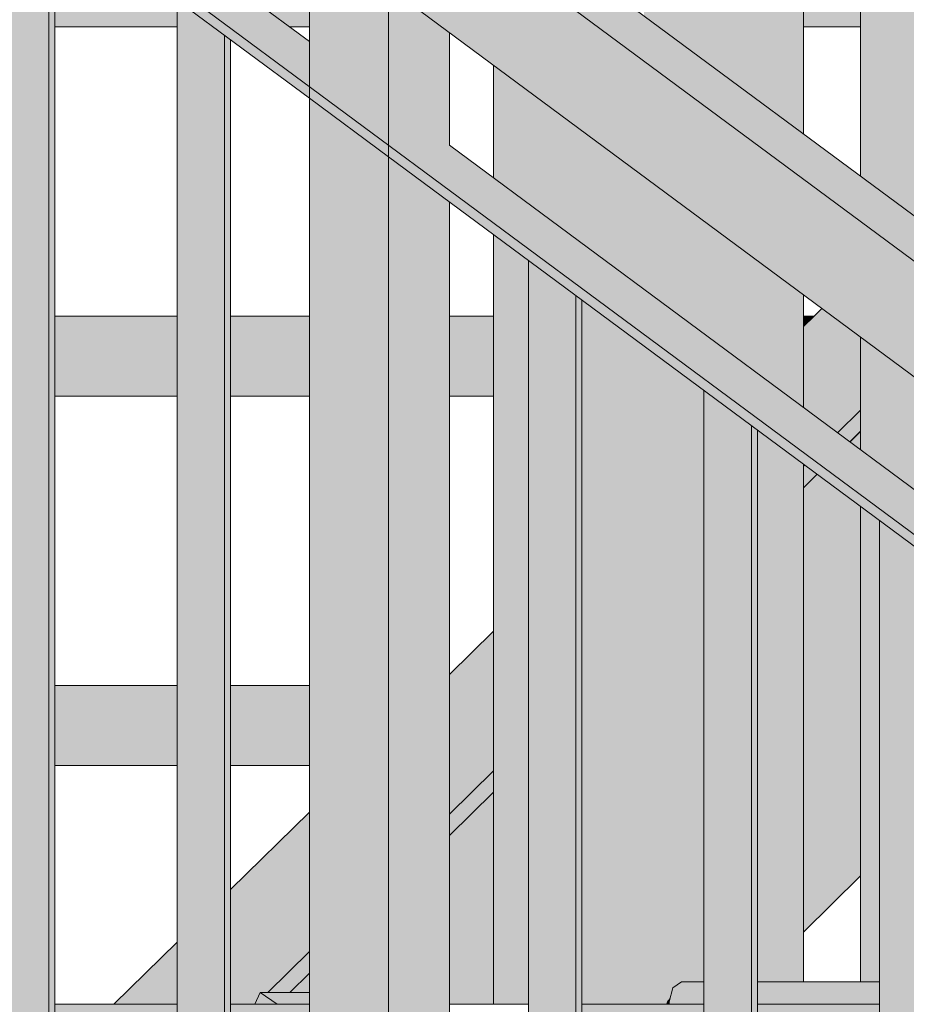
# Model space of a CAD drawing. Header units: centimetres. Extents: x -5472 to 10427, y -400 to 1902.
# Tile 15 of 91: x -5324 to -5280, y 1053 to 1102. Entities that reach past the tile are written whole.
import ezdxf

# ---------------------------------------------------------------- set-up
doc = ezdxf.new("R2010")
doc.units = ezdxf.units.CM
doc.header["$LTSCALE"] = 0.1
doc.header["$MEASUREMENT"] = 0
for name, color, linetype in [('2_barierki.K_IR', 7, 'Continuous'), ('2_schody_konstrukcja.ISTN', 7, 'Continuous'), ('2_stropy.ISTN', 7, 'Continuous'), ('2_umeblowanie.ISTN', 7, 'Continuous'), ('2_ściany zewnętrzne.ISTN', 7, 'Continuous')]:
    doc.layers.add(name, color=color, linetype=linetype)

# ---------------------------------------------------------------- blocks, each defined once
blk = doc.blocks.new('ElemPrzekroju_66_1')
at = {"layer": '2_schody_konstrukcja.ISTN', "linetype": 'Continuous', "lineweight": 0, "true_color": 0xffffff}
for points in [[(-5285.192, 1086.98), (-5285.192, 1082.93), (-5283.483, 1081.664), (-5282.329, 1082.798), (-5282.329, 1086.453), (-5284.267, 1087.888)], [(-5285.192, 1086.98), (-5285.192, 1082.93), (-5283.483, 1081.664), (-5282.329, 1082.798), (-5282.329, 1086.453), (-5284.267, 1087.888)], [(-5282.329, 1082.798), (-5283.483, 1081.664), (-5283.023, 1081.323), (-5282.329, 1082.005)], [(-5282.329, 1082.798), (-5283.483, 1081.664), (-5283.023, 1081.323), (-5282.329, 1082.005)], [(-5283.023, 1081.323), (-5282.897, 1081.231), (-5282.329, 1081.789), (-5282.329, 1082.005)], [(-5283.023, 1081.323), (-5282.897, 1081.231), (-5282.329, 1081.789), (-5282.329, 1082.005)], [(-5282.329, 1081.789), (-5282.897, 1081.231), (-5282.86, 1081.203), (-5282.329, 1081.725)], [(-5282.329, 1081.789), (-5282.897, 1081.231), (-5282.86, 1081.203), (-5282.329, 1081.725)], [(-5282.86, 1081.203), (-5282.329, 1080.81), (-5282.329, 1081.725)], [(-5282.86, 1081.203), (-5282.329, 1080.81), (-5282.329, 1081.725)], [(-5285.131, 1080.045), (-5285.192, 1080.09), (-5285.192, 1079.986)], [(-5285.131, 1080.045), (-5285.192, 1080.09), (-5285.192, 1079.986)], [(-5285.192, 1079.193), (-5284.671, 1079.704), (-5285.131, 1080.045), (-5285.192, 1079.986)], [(-5285.192, 1079.193), (-5284.671, 1079.704), (-5285.131, 1080.045), (-5285.192, 1079.986)], [(-5285.192, 1079.193), (-5285.192, 1078.977), (-5284.546, 1079.612), (-5284.671, 1079.704)], [(-5285.192, 1079.193), (-5285.192, 1078.977), (-5284.546, 1079.612), (-5284.671, 1079.704)], [(-5285.192, 1078.977), (-5285.192, 1078.913), (-5284.509, 1079.584), (-5284.546, 1079.612)], [(-5285.192, 1078.977), (-5285.192, 1078.913), (-5284.509, 1079.584), (-5284.546, 1079.612)], [(-5285.192, 1078.913), (-5285.192, 1062.052), (-5282.329, 1064.864), (-5282.329, 1077.97), (-5284.509, 1079.584)], [(-5285.192, 1078.913), (-5285.192, 1062.052), (-5282.329, 1064.864), (-5282.329, 1077.97), (-5284.509, 1079.584)], [(-5302.934, 1069.551), (-5302.934, 1062.558), (-5300.72, 1064.733), (-5300.72, 1071.726)], [(-5302.934, 1069.551), (-5302.934, 1062.558), (-5300.72, 1064.733), (-5300.72, 1071.726)], [(-5302.934, 1062.558), (-5302.934, 1061.765), (-5300.72, 1063.94), (-5300.72, 1064.733)], [(-5302.934, 1062.558), (-5302.934, 1061.765), (-5300.72, 1063.94), (-5300.72, 1064.733)], [(-5285.192, 1062.052), (-5285.192, 1061.536), (-5282.329, 1064.348), (-5282.329, 1064.864)], [(-5285.192, 1062.052), (-5285.192, 1061.536), (-5282.329, 1064.348), (-5282.329, 1064.864)], [(-5285.192, 1061.536), (-5285.192, 1061.003), (-5282.329, 1063.815), (-5282.329, 1064.348)], [(-5285.192, 1061.536), (-5285.192, 1061.003), (-5282.329, 1063.815), (-5282.329, 1064.348)], [(-5302.934, 1061.549), (-5300.72, 1063.724), (-5300.72, 1063.94), (-5302.934, 1061.765)], [(-5302.934, 1061.549), (-5300.72, 1063.724), (-5300.72, 1063.94), (-5302.934, 1061.765)], [(-5302.934, 1061.485), (-5300.72, 1063.66), (-5300.72, 1063.724), (-5302.934, 1061.549)], [(-5302.934, 1061.485), (-5300.72, 1063.66), (-5300.72, 1063.724), (-5302.934, 1061.549)], [(-5302.934, 1061.485), (-5302.934, 1053.031), (-5300.72, 1053.031), (-5300.72, 1063.66)], [(-5302.934, 1061.485), (-5302.934, 1053.031), (-5300.72, 1053.031), (-5300.72, 1063.66)], [(-5285.192, 1061.003), (-5285.192, 1060.594), (-5282.329, 1063.406), (-5282.329, 1063.815)], [(-5285.192, 1061.003), (-5285.192, 1060.594), (-5282.329, 1063.406), (-5282.329, 1063.815)], [(-5285.192, 1060.594), (-5285.192, 1058.321), (-5282.329, 1061.133), (-5282.329, 1063.406)], [(-5285.192, 1060.594), (-5285.192, 1058.321), (-5282.329, 1061.133), (-5282.329, 1063.406)], [(-5313.9, 1053.031), (-5312.679, 1053.031), (-5312.419, 1053.624), (-5312.03, 1053.624), (-5309.947, 1055.67), (-5309.947, 1062.663), (-5313.9, 1058.78)], [(-5285.192, 1058.321), (-5285.192, 1058.076), (-5282.329, 1060.888), (-5282.329, 1061.133)], [(-5285.192, 1058.321), (-5285.192, 1058.076), (-5282.329, 1060.888), (-5282.329, 1061.133)], [(-5285.192, 1058.076), (-5285.192, 1057.756), (-5282.329, 1060.568), (-5282.329, 1060.888)], [(-5285.192, 1058.076), (-5285.192, 1057.756), (-5282.329, 1060.568), (-5282.329, 1060.888)], [(-5285.192, 1057.756), (-5285.192, 1057.447), (-5282.329, 1060.259), (-5282.329, 1060.568)], [(-5285.192, 1057.756), (-5285.192, 1057.447), (-5282.329, 1060.259), (-5282.329, 1060.568)], [(-5285.192, 1057.447), (-5285.192, 1056.653), (-5282.329, 1059.465), (-5282.329, 1060.259)], [(-5285.192, 1057.447), (-5285.192, 1056.653), (-5282.329, 1059.465), (-5282.329, 1060.259)], [(-5319.753, 1053.031), (-5316.581, 1053.031), (-5316.581, 1056.147)], [(-5312.03, 1053.624), (-5311.222, 1053.624), (-5309.947, 1054.876), (-5309.947, 1055.67)], [(-5309.947, 1054.876), (-5311.222, 1053.624), (-5311.003, 1053.624), (-5309.947, 1054.661)], [(-5309.947, 1054.661), (-5311.003, 1053.624), (-5310.937, 1053.624), (-5309.947, 1054.596)], [(-5309.947, 1054.661), (-5311.003, 1053.624), (-5310.937, 1053.624), (-5309.947, 1054.596)], [(-5309.947, 1054.596), (-5310.937, 1053.624), (-5309.947, 1053.624)], [(-5309.947, 1054.596), (-5310.937, 1053.624), (-5309.947, 1053.624)], [(-5316.705, 1049.031), (-5322.7, 1049.031), (-5322.7, 1047.751), (-5318.008, 1047.751)], [(-5316.705, 1049.031), (-5322.7, 1049.031), (-5322.7, 1047.751), (-5318.008, 1047.751)], [(-5318.013, 1047.747), (-5317.799, 1047.164), (-5316.581, 1048.36), (-5316.581, 1049.031), (-5316.705, 1049.031)], [(-5318.013, 1047.747), (-5317.799, 1047.164), (-5316.581, 1048.36), (-5316.581, 1049.031), (-5316.705, 1049.031)], [(-5311.904, 1049.031), (-5313.9, 1049.031), (-5313.9, 1047.751), (-5312.464, 1047.751)], [(-5313.9, 1049.031), (-5313.9, 1047.751), (-5312.464, 1047.752), (-5313.58, 1047.752), (-5312.277, 1049.031)], [(-5317.201, 1047.751), (-5316.981, 1047.751), (-5316.581, 1048.144), (-5316.581, 1048.36)], [(-5317.201, 1047.751), (-5316.981, 1047.751), (-5316.581, 1048.144), (-5316.581, 1048.36)], [(-5316.981, 1047.751), (-5316.916, 1047.751), (-5316.581, 1048.08), (-5316.581, 1048.144)], [(-5316.981, 1047.751), (-5316.916, 1047.751), (-5316.581, 1048.08), (-5316.581, 1048.144)], [(-5316.916, 1047.751), (-5316.581, 1047.751), (-5316.581, 1048.08)], [(-5316.916, 1047.751), (-5316.581, 1047.751), (-5316.581, 1048.08)], [(-5320.587, 1045.872), (-5320.587, 1045.871), (-5316.581, 1034.973)], [(-5320.587, 1045.872), (-5320.587, 1045.871), (-5316.581, 1034.973)], [(-5313.9, 1035.091), (-5313.84, 1035.203), (-5313.779, 1035.632), (-5313.779, 1035.635), (-5313.84, 1035.204)], [(-5313.9, 1035.091), (-5313.84, 1035.203), (-5313.779, 1035.632), (-5313.779, 1035.635), (-5313.84, 1035.204)]]:
    blk.add_hatch(color=7, dxfattribs=at).paths.add_polyline_path(points)
at = {"layer": '2_schody_konstrukcja.ISTN', "color": 252, "linetype": 'Continuous', "lineweight": 0}
for p, q in [((-5284.662, 1087.5), (-5284.267, 1087.888)), ((-5285.192, 1086.98), (-5284.662, 1087.5)), ((-5283.483, 1081.664), (-5282.329, 1082.798)), ((-5282.86, 1081.203), (-5282.329, 1081.725)), ((-5285.192, 1079.986), (-5285.131, 1080.045)), ((-5285.192, 1078.913), (-5284.509, 1079.584)), ((-5302.934, 1069.551), (-5300.72, 1071.726)), ((-5302.934, 1062.558), (-5300.72, 1064.733)), ((-5302.934, 1061.485), (-5300.72, 1063.66)), ((-5313.9, 1058.78), (-5309.947, 1062.663)), ((-5285.192, 1056.653), (-5282.329, 1059.465)), ((-5319.753, 1053.031), (-5316.581, 1056.147)), ((-5312.03, 1053.624), (-5309.947, 1055.67)), ((-5310.937, 1053.624), (-5309.947, 1054.596)), ((-5318.013, 1047.747), (-5316.705, 1049.031)), ((-5318.013, 1047.747), (-5317.799, 1047.164)), ((-5316.916, 1047.751), (-5316.581, 1048.08)), ((-5320.587, 1045.871), (-5316.581, 1034.973))]:
    blk.add_line(p, q, dxfattribs=at)
blk = doc.blocks.new('ElemPrzekroju_71_1')
at = {"layer": '2_umeblowanie.ISTN', "linetype": 'Continuous', "lineweight": 0, "true_color": 0xffffff}
for points in [[(-5312.679, 1053.031), (-5311.575, 1053.031), (-5312.419, 1053.624)], [(-5309.947, 1053.624), (-5312.419, 1053.624), (-5311.575, 1053.031), (-5309.947, 1053.031)]]:
    blk.add_hatch(color=7, dxfattribs=at).paths.add_polyline_path(points)
at = {"layer": '2_umeblowanie.ISTN', "color": 252, "linetype": 'Continuous', "lineweight": 0}
for p, q in [((-5312.679, 1053.031), (-5312.419, 1053.624)), ((-5312.419, 1053.624), (-5309.947, 1053.624)), ((-5311.575, 1053.031), (-5312.419, 1053.624))]:
    blk.add_line(p, q, dxfattribs=at)
blk = doc.blocks.new('ElemPrzekroju_72_1')
at = {"layer": '2_schody_konstrukcja.ISTN', "linetype": 'Continuous', "lineweight": 0, "true_color": 0xffffff}
for points in [[(-5292.003, 1382.36), (-5293.183, 1382.36), (-5293.183, 1102.547), (-5292.003, 1101.673), (-5292.003, 1209.676), (-5292.338, 1209.731), (-5292.36, 1209.746), (-5292.539, 1210.453), (-5292.539, 1216.453), (-5292.36, 1217.16), (-5292.338, 1217.175), (-5292.003, 1217.229)], [(-5291.493, 1209.453), (-5292.003, 1209.676), (-5292.003, 1101.673), (-5290.937, 1100.884), (-5290.937, 1209.453)], [(-5290.937, 1209.453), (-5290.937, 1100.884), (-5285.519, 1096.872), (-5285.519, 1209.453)], [(-5285.519, 1209.453), (-5285.519, 1096.872), (-5285.192, 1096.63), (-5285.192, 1209.453)], [(-5300.72, 1100.071), (-5300.72, 1094.428), (-5300.117, 1093.981), (-5300.117, 1099.625)], [(-5300.72, 1100.071), (-5300.72, 1094.428), (-5300.117, 1093.981), (-5300.117, 1099.625)], [(-5300.117, 1093.981), (-5293.183, 1088.847), (-5293.183, 1094.49), (-5300.117, 1099.625)], [(-5293.183, 1094.49), (-5293.183, 1088.847), (-5292.003, 1087.973), (-5292.003, 1093.616)], [(-5292.003, 1087.973), (-5290.937, 1087.184), (-5290.937, 1092.827), (-5292.003, 1093.616)], [(-5290.937, 1092.827), (-5290.937, 1087.184), (-5285.519, 1083.172), (-5285.519, 1088.815)], [(-5300.72, 1053.031), (-5300.117, 1053.031), (-5300.117, 1091.142), (-5300.72, 1091.588)], [(-5300.72, 1053.031), (-5300.117, 1053.031), (-5300.117, 1091.142), (-5300.72, 1091.588)], [(-5298.981, 1090.301), (-5300.117, 1091.142), (-5300.117, 1053.031), (-5298.981, 1053.031)], [(-5285.192, 1088.573), (-5285.519, 1088.815), (-5285.519, 1083.172), (-5285.192, 1082.93)], [(-5296.3, 1088.315), (-5296.3, 1053.031), (-5293.183, 1053.031), (-5293.183, 1086.007)], [(-5292.003, 1085.133), (-5293.183, 1086.007), (-5293.183, 1053.031), (-5292.003, 1053.031)], [(-5292.003, 1053.031), (-5291.922, 1053.031), (-5291.922, 1053.153), (-5291.743, 1053.86), (-5291.31, 1054.153), (-5290.937, 1054.153), (-5290.937, 1084.344), (-5292.003, 1085.133)], [(-5290.937, 1054.153), (-5290.182, 1054.153), (-5290.182, 1083.785), (-5290.937, 1084.344)], [(-5285.519, 1080.332), (-5287.5, 1081.799), (-5287.5, 1054.153), (-5285.519, 1054.153)], [(-5285.519, 1054.153), (-5285.192, 1054.153), (-5285.192, 1080.09), (-5285.519, 1080.332)], [(-5292.072, 1053.031), (-5292.003, 1053.031), (-5292.003, 1053.219), (-5292.021, 1053.189)], [(-5292.003, 1053.031), (-5291.922, 1053.031), (-5291.922, 1053.153), (-5291.866, 1053.372), (-5292.003, 1053.219)]]:
    blk.add_hatch(color=7, dxfattribs=at).paths.add_polyline_path(points)
at = {"layer": '2_schody_konstrukcja.ISTN', "color": 252, "linetype": 'Continuous', "lineweight": 0}
for p, q in [((-5285.192, 1096.63), (-5285.192, 1209.453)), ((-5300.72, 1094.428), (-5300.72, 1100.071)), ((-5300.72, 1053.031), (-5300.72, 1091.588)), ((-5285.192, 1082.93), (-5285.192, 1088.573)), ((-5285.192, 1054.153), (-5285.192, 1080.09))]:
    blk.add_line(p, q, dxfattribs=at)
blk = doc.blocks.new('ElemPrzekroju_83_1')
at = {"layer": '2_schody_konstrukcja.ISTN', "linetype": 'Continuous', "lineweight": 0, "true_color": 0xffffff}
for points in [[(-5291.743, 1053.86), (-5290.182, 1053.86), (-5290.182, 1054.153), (-5291.31, 1054.153)], [(-5281.382, 1054.153), (-5287.5, 1054.153), (-5287.5, 1053.86), (-5281.382, 1053.86)], [(-5291.743, 1053.86), (-5291.922, 1053.153), (-5290.182, 1053.153), (-5290.182, 1053.86)], [(-5287.5, 1053.153), (-5281.382, 1053.153), (-5281.382, 1053.86), (-5287.5, 1053.86)], [(-5291.922, 1053.153), (-5291.922, 1053.031), (-5290.182, 1053.031), (-5290.182, 1053.153)], [(-5287.5, 1053.153), (-5287.5, 1053.031), (-5281.382, 1053.031), (-5281.382, 1053.153)]]:
    blk.add_hatch(color=7, dxfattribs=at).paths.add_polyline_path(points)
at = {"layer": '2_schody_konstrukcja.ISTN', "color": 252, "linetype": 'Continuous', "lineweight": 0}
for p, q in [((-5291.31, 1054.153), (-5291.743, 1053.86)), ((-5291.31, 1054.153), (-5290.182, 1054.153)), ((-5287.5, 1054.153), (-5281.382, 1054.153)), ((-5291.743, 1053.86), (-5291.922, 1053.153)), ((-5291.922, 1053.153), (-5291.922, 1053.031))]:
    blk.add_line(p, q, dxfattribs=at)
blk = doc.blocks.new('ElemPrzekroju_87_1')
at = {"layer": '2_ściany zewnętrzne.ISTN', "linetype": 'Continuous', "lineweight": 0, "true_color": 0xffffff}
for points in [[(-5282.329, 1094.51), (-5274.43, 1088.661), (-5274.43, 1139.359), (-5282.329, 1139.359)], [(-5282.329, 1080.81), (-5274.43, 1074.961), (-5274.43, 1080.605), (-5282.329, 1086.453)], [(-5282.329, 1054.153), (-5281.382, 1054.153), (-5281.382, 1077.269), (-5282.329, 1077.97)]]:
    blk.add_hatch(color=7, dxfattribs=at).paths.add_polyline_path(points)
at = {"layer": '2_ściany zewnętrzne.ISTN', "color": 252, "linetype": 'Continuous', "lineweight": 0}
for p, q in [((-5282.329, 1094.51), (-5282.329, 1139.359)), ((-5282.329, 1080.81), (-5282.329, 1086.453)), ((-5282.329, 1054.153), (-5282.329, 1077.97))]:
    blk.add_line(p, q, dxfattribs=at)
blk = doc.blocks.new('ElemPrzekroju_114_1')
at = {"layer": '2_stropy.ISTN', "linetype": 'Continuous', "lineweight": 0, "true_color": 0xffffff}
for points in [[(-5322.7, 1102), (-5316.581, 1102), (-5316.581, 1103.333), (-5320.184, 1106), (-5322.7, 1106)], [(-5322.7, 1102), (-5316.581, 1102), (-5316.581, 1103.333), (-5320.184, 1106), (-5322.7, 1106)], [(-5309.947, 1106), (-5316.349, 1106), (-5310.947, 1102), (-5309.947, 1102)], [(-5309.947, 1106), (-5316.349, 1106), (-5310.947, 1102), (-5309.947, 1102)], [(-5285.192, 1102), (-5282.329, 1102), (-5282.329, 1106), (-5285.192, 1106)], [(-5285.192, 1102), (-5282.329, 1102), (-5282.329, 1106), (-5285.192, 1106)]]:
    blk.add_hatch(color=7, dxfattribs=at).paths.add_polyline_path(points)
at = {"layer": '2_stropy.ISTN', "color": 252, "linetype": 'Continuous', "lineweight": 9}
for p, q in [((-5322.7, 1102), (-5316.581, 1102)), ((-5310.947, 1102), (-5309.947, 1102)), ((-5285.192, 1102), (-5282.329, 1102))]:
    blk.add_line(p, q, dxfattribs=at)
blk = doc.blocks.new('ElemPrzekroju_115_1')
at = {"layer": '2_stropy.ISTN', "linetype": 'Continuous', "lineweight": 0, "true_color": 0xffffff}
for points in [[(-5322.7, 1087.5), (-5322.7, 1083.5), (-5316.581, 1083.5), (-5316.581, 1087.5)], [(-5322.7, 1087.5), (-5322.7, 1083.5), (-5316.581, 1083.5), (-5316.581, 1087.5)], [(-5313.9, 1083.5), (-5309.947, 1083.5), (-5309.947, 1087.5), (-5313.9, 1087.5)], [(-5313.9, 1083.5), (-5309.947, 1083.5), (-5309.947, 1087.5), (-5313.9, 1087.5)], [(-5302.934, 1083.5), (-5300.72, 1083.5), (-5300.72, 1087.5), (-5302.934, 1087.5)], [(-5302.934, 1083.5), (-5300.72, 1083.5), (-5300.72, 1087.5), (-5302.934, 1087.5)], [(-5285.192, 1087.5), (-5285.192, 1086.98), (-5284.662, 1087.5)], [(-5285.192, 1087.5), (-5285.192, 1086.98), (-5284.662, 1087.5)]]:
    blk.add_hatch(color=7, dxfattribs=at).paths.add_polyline_path(points)
at = {"layer": '2_stropy.ISTN', "color": 252, "linetype": 'Continuous', "lineweight": 9}
for p, q in [((-5322.7, 1087.5), (-5316.581, 1087.5)), ((-5313.9, 1087.5), (-5309.947, 1087.5)), ((-5302.934, 1087.5), (-5300.72, 1087.5)), ((-5285.192, 1087.5), (-5284.662, 1087.5)), ((-5322.7, 1083.5), (-5316.581, 1083.5)), ((-5313.9, 1083.5), (-5309.947, 1083.5)), ((-5302.934, 1083.5), (-5300.72, 1083.5))]:
    blk.add_line(p, q, dxfattribs=at)
blk = doc.blocks.new('ElemPrzekroju_116_1')
at = {"layer": '2_stropy.ISTN', "linetype": 'Continuous', "lineweight": 0, "true_color": 0xffffff}
for points in [[(-5316.581, 1069), (-5322.7, 1069), (-5322.7, 1065), (-5316.581, 1065)], [(-5316.581, 1069), (-5322.7, 1069), (-5322.7, 1065), (-5316.581, 1065)], [(-5313.9, 1065), (-5309.947, 1065), (-5309.947, 1069), (-5313.9, 1069)], [(-5313.9, 1065), (-5309.947, 1065), (-5309.947, 1069), (-5313.9, 1069)]]:
    blk.add_hatch(color=7, dxfattribs=at).paths.add_polyline_path(points)
at = {"layer": '2_stropy.ISTN', "color": 252, "linetype": 'Continuous', "lineweight": 9}
for p, q in [((-5322.7, 1069), (-5316.581, 1069)), ((-5313.9, 1069), (-5309.947, 1069)), ((-5322.7, 1065), (-5316.581, 1065)), ((-5313.9, 1065), (-5309.947, 1065))]:
    blk.add_line(p, q, dxfattribs=at)
blk = doc.blocks.new('ElemPrzekroju_205_1')
at = {"layer": '2_stropy.ISTN', "linetype": 'Continuous', "lineweight": 0, "true_color": 0xffffff}
for points in [[(-5316.581, 1053.031), (-5322.7, 1053.031), (-5322.7, 1049.031), (-5316.581, 1049.031)], [(-5313.9, 1049.031), (-5309.947, 1049.031), (-5309.947, 1053.031), (-5313.9, 1053.031)], [(-5296.3, 1049.031), (-5290.182, 1049.031), (-5290.182, 1053.031), (-5296.3, 1053.031)], [(-5290.182, 1053.031), (-5292.085, 1053.031), (-5291.47, 1049.031), (-5290.182, 1049.031)], [(-5287.5, 1053.031), (-5287.5, 1049.031), (-5281.382, 1049.031), (-5281.382, 1053.031)], [(-5287.5, 1053.031), (-5287.5, 1049.031), (-5281.382, 1049.031), (-5281.382, 1053.031)]]:
    blk.add_hatch(color=7, dxfattribs=at).paths.add_polyline_path(points)
at = {"layer": '2_stropy.ISTN', "color": 252, "linetype": 'Continuous', "lineweight": 9}
for p, q in [((-5322.7, 1053.031), (-5316.581, 1053.031)), ((-5313.9, 1053.031), (-5309.947, 1053.031)), ((-5302.934, 1053.031), (-5298.981, 1053.031)), ((-5296.3, 1053.031), (-5290.182, 1053.031)), ((-5287.5, 1053.031), (-5281.382, 1053.031))]:
    blk.add_line(p, q, dxfattribs=at)
blk = doc.blocks.new('ElemPrzekroju_374_1')
at = {"layer": '2_barierki.K_IR', "linetype": 'Continuous', "lineweight": 0, "true_color": 0xffffff}
for points in [[(-5377.921, 1163.031), (-5378.996, 1158.031), (-5230.748, 1048.26), (-5230.748, 1050.272)], [(-5377.921, 1163.031), (-5230.748, 1050.272), (-5230.747, 1052.056), (-5226.788, 1049.124), (-5226.788, 1047.238), (-5159.018, 995.315), (-5159.018, 1000.943)], [(-5377.921, 1163.031), (-5377.223, 1162.497), (-5160.754, 1002.228), (-5160.754, 996.644), (-5159.018, 995.315), (-5159.018, 1000.943)], [(-5374.868, 1163.031), (-5377.921, 1163.031), (-5159.018, 1000.943), (-5159.018, 1001.02)], [(-5374.868, 1163.031), (-5159.018, 1001.02), (-5159.018, 1003.203)]]:
    blk.add_hatch(color=7, dxfattribs=at).paths.add_polyline_path(points)
at = {"layer": '2_barierki.K_IR', "color": 252, "linetype": 'Continuous', "lineweight": 0}
for p, q in [((-5159.018, 1000.943), (-5377.921, 1163.031)), ((-5159.018, 1003.203), (-5374.868, 1163.031)), ((-5230.748, 1048.26), (-5305.987, 1103.971))]:
    blk.add_line(p, q, dxfattribs=at)
blk = doc.blocks.new('ElemPrzekroju_376_1')
at = {"layer": '2_barierki.K_IR', "linetype": 'Continuous', "lineweight": 0, "true_color": 0xffffff}
for points in [[(-5377.974, 1148.792), (-5230.748, 1039.777), (-5230.748, 1039.98), (-5377.867, 1149.292)], [(-5230.748, 1040.356), (-5377.867, 1149.292), (-5230.748, 1039.98)], [(-5375.941, 1147.866), (-5309.947, 1099), (-5309.947, 1100.604), (-5372.915, 1147.866)], [(-5375.074, 1147.866), (-5312.251, 1101.348), (-5309.947, 1099), (-5309.947, 1100.604), (-5372.915, 1147.866)], [(-5372.889, 1147.866), (-5372.915, 1147.866), (-5309.947, 1100.604), (-5309.947, 1101.26)], [(-5372.889, 1147.866), (-5372.915, 1147.866), (-5309.947, 1100.604), (-5309.947, 1101.26)], [(-5309.947, 1099), (-5309.947, 1098.826), (-5305.987, 1095.884), (-5305.987, 1096.068)], [(-5309.947, 1098.826), (-5309.947, 1098.42), (-5305.987, 1095.488), (-5305.987, 1095.884)], [(-5305.987, 1096.067), (-5230.748, 1040.356), (-5230.748, 1041.16), (-5303.903, 1096.067)], [(-5305.12, 1096.067), (-5233.052, 1042.704), (-5230.748, 1040.356), (-5230.748, 1041.16), (-5303.903, 1096.067)], [(-5303.903, 1096.067), (-5230.748, 1041.16), (-5230.748, 1042.617), (-5302.934, 1096.067)], [(-5303.903, 1096.067), (-5230.748, 1041.16), (-5230.748, 1042.617), (-5302.934, 1096.067)]]:
    blk.add_hatch(color=7, dxfattribs=at).paths.add_polyline_path(points)
at = {"layer": '2_barierki.K_IR', "color": 252, "linetype": 'Continuous', "lineweight": 0}
for p, q in [((-5159.018, 987.243), (-5377.867, 1149.292)), ((-5309.947, 1101.26), (-5372.889, 1147.866)), ((-5309.947, 1098.42), (-5375.941, 1147.286)), ((-5305.987, 1095.488), (-5309.947, 1098.42)), ((-5230.748, 1042.617), (-5302.934, 1096.067)), ((-5230.748, 1039.777), (-5305.987, 1095.488))]:
    blk.add_line(p, q, dxfattribs=at)
blk = doc.blocks.new('ElemPrzekroju_1321_1')
at = {"layer": '2_barierki.K_IR', "linetype": 'Continuous', "lineweight": 0, "true_color": 0xffffff}
for points in [[(-5305.987, 1103.971), (-5309.947, 1106.903), (-5309.947, 1099), (-5305.987, 1096.068)], [(-5305.987, 1096.067), (-5302.934, 1096.067), (-5302.934, 1101.711), (-5305.987, 1103.971)], [(-5305.987, 1103.971), (-5305.12, 1096.068), (-5302.934, 1096.067), (-5302.934, 1101.711)], [(-5309.947, 1098.42), (-5309.947, 1014.991), (-5305.987, 1012.059), (-5305.987, 1095.488)], [(-5305.987, 1012.059), (-5302.934, 1012.058), (-5302.934, 1093.228), (-5305.987, 1095.488)], [(-5302.934, 1093.228), (-5305.987, 1095.488), (-5303.073, 1068.932), (-5303.073, 1012.058), (-5302.934, 1012.058)]]:
    blk.add_hatch(color=7, dxfattribs=at).paths.add_polyline_path(points)
at = {"layer": '2_barierki.K_IR', "color": 252, "linetype": 'Continuous', "lineweight": 0}
for p, q in [((-5305.987, 1000.721), (-5305.987, 1107.767)), ((-5309.947, 1099), (-5309.947, 1106.903)), ((-5302.934, 1096.067), (-5302.934, 1101.711)), ((-5309.947, 1098.42), (-5309.947, 1099)), ((-5309.947, 1014.991), (-5309.947, 1098.42)), ((-5302.934, 1012.058), (-5302.934, 1093.228))]:
    blk.add_line(p, q, dxfattribs=at)
blk = doc.blocks.new('ElemPrzekroju_1327_1')
at = {"layer": '2_barierki.K_IR', "linetype": 'Continuous', "lineweight": 0, "true_color": 0xffffff}
for points in [[(-5281.382, 1077.269), (-5281.382, 994.856), (-5279.006, 993.097), (-5279.006, 1075.509)], [(-5281.382, 1077.269), (-5281.382, 1065.766), (-5279.006, 1064.007), (-5279.006, 1075.509)], [(-5278.701, 1075.283), (-5279.006, 1075.509), (-5279.006, 993.097), (-5278.701, 993.097)], [(-5279.006, 1075.509), (-5279.006, 1064.007), (-5278.701, 1061.225), (-5278.701, 1075.283)]]:
    blk.add_hatch(color=7, dxfattribs=at).paths.add_polyline_path(points)
at = {"layer": '2_barierki.K_IR', "color": 252, "linetype": 'Continuous', "lineweight": 0}
for p, q in [((-5281.382, 994.856), (-5281.382, 1077.269)), ((-5279.006, 993.097), (-5279.006, 1075.509)), ((-5278.701, 993.097), (-5278.701, 1075.283))]:
    blk.add_line(p, q, dxfattribs=at)
blk = doc.blocks.new('ElemPrzekroju_1328_1')
at = {"layer": '2_barierki.K_IR', "linetype": 'Continuous', "lineweight": 0, "true_color": 0xffffff}
for points in [[(-5290.182, 1083.785), (-5290.182, 1001.372), (-5287.806, 999.613), (-5287.806, 1082.025)], [(-5287.806, 1082.025), (-5290.182, 1083.785), (-5290.182, 1072.282), (-5287.806, 1070.523)], [(-5287.806, 999.613), (-5287.5, 999.613), (-5287.5, 1081.799), (-5287.806, 1082.025)], [(-5287.806, 1070.523), (-5287.5, 1067.741), (-5287.5, 1081.799), (-5287.806, 1082.025)]]:
    blk.add_hatch(color=7, dxfattribs=at).paths.add_polyline_path(points)
at = {"layer": '2_barierki.K_IR', "color": 252, "linetype": 'Continuous', "lineweight": 0}
for p, q in [((-5290.182, 1001.372), (-5290.182, 1083.785)), ((-5287.806, 999.613), (-5287.806, 1082.025)), ((-5287.5, 999.613), (-5287.5, 1081.799))]:
    blk.add_line(p, q, dxfattribs=at)
blk = doc.blocks.new('ElemPrzekroju_1329_1')
at = {"layer": '2_barierki.K_IR', "linetype": 'Continuous', "lineweight": 0, "true_color": 0xffffff}
for points in [[(-5298.981, 1090.301), (-5298.981, 1007.888), (-5296.606, 1006.129), (-5296.606, 1088.541)], [(-5298.981, 1090.301), (-5298.981, 1078.798), (-5296.606, 1077.039), (-5296.606, 1088.541)], [(-5296.606, 1088.541), (-5296.606, 1006.129), (-5296.3, 1006.129), (-5296.3, 1088.315)], [(-5296.3, 1088.315), (-5296.606, 1088.541), (-5296.606, 1077.039), (-5296.3, 1074.257)]]:
    blk.add_hatch(color=7, dxfattribs=at).paths.add_polyline_path(points)
at = {"layer": '2_barierki.K_IR', "color": 252, "linetype": 'Continuous', "lineweight": 0}
for p, q in [((-5298.981, 1007.888), (-5298.981, 1090.301)), ((-5296.606, 1006.129), (-5296.606, 1088.541)), ((-5296.3, 1006.129), (-5296.3, 1088.315))]:
    blk.add_line(p, q, dxfattribs=at)
blk = doc.blocks.new('ElemPrzekroju_1330_1')
at = {"layer": '2_barierki.K_IR', "linetype": 'Continuous', "lineweight": 0, "true_color": 0xffffff}
for points in [[(-5314.205, 1101.573), (-5316.581, 1103.333), (-5316.581, 1020.92), (-5314.205, 1019.161)], [(-5316.581, 1103.333), (-5316.581, 1091.83), (-5314.205, 1090.071), (-5314.205, 1101.573)], [(-5314.205, 1101.573), (-5314.205, 1019.161), (-5313.9, 1019.161), (-5313.9, 1101.347)], [(-5314.205, 1090.071), (-5314.039, 1088.554), (-5314.039, 1019.161), (-5313.9, 1019.161), (-5313.9, 1101.347), (-5314.205, 1101.573)]]:
    blk.add_hatch(color=7, dxfattribs=at).paths.add_polyline_path(points)
at = {"layer": '2_barierki.K_IR', "color": 252, "linetype": 'Continuous', "lineweight": 0}
for p, q in [((-5316.581, 1020.92), (-5316.581, 1103.333)), ((-5314.205, 1019.161), (-5314.205, 1101.573)), ((-5313.9, 1019.161), (-5313.9, 1101.347))]:
    blk.add_line(p, q, dxfattribs=at)
blk = doc.blocks.new('ElemPrzekroju_1331_1')
at = {"layer": '2_barierki.K_IR', "linetype": 'Continuous', "lineweight": 0, "true_color": 0xffffff}
for points in [[(-5323.005, 1108.089), (-5325.381, 1109.848), (-5325.381, 1027.436), (-5323.005, 1025.677)], [(-5325.381, 1109.848), (-5325.381, 1098.346), (-5323.005, 1096.587), (-5323.005, 1108.089)], [(-5323.005, 1108.089), (-5323.005, 1025.677), (-5322.7, 1025.677), (-5322.7, 1107.863)], [(-5323.005, 1108.089), (-5323.005, 1096.587), (-5322.7, 1093.805), (-5322.7, 1107.863)]]:
    blk.add_hatch(color=7, dxfattribs=at).paths.add_polyline_path(points)
at = {"layer": '2_barierki.K_IR', "color": 252, "linetype": 'Continuous', "lineweight": 0}
for p, q in [((-5325.381, 1027.436), (-5325.381, 1109.848)), ((-5323.005, 1025.677), (-5323.005, 1108.089)), ((-5322.7, 1025.677), (-5322.7, 1107.863))]:
    blk.add_line(p, q, dxfattribs=at)

msp = doc.modelspace()

# ---------------------------------------------------------------- block references
at = {"layer": '2_barierki.K_IR', "lineweight": 0}
for name in ['ElemPrzekroju_374_1', 'ElemPrzekroju_376_1', 'ElemPrzekroju_1321_1', 'ElemPrzekroju_1331_1', 'ElemPrzekroju_1330_1', 'ElemPrzekroju_1329_1', 'ElemPrzekroju_1328_1', 'ElemPrzekroju_1327_1']:
    msp.add_blockref(name, (0, 0), dxfattribs=at)
at = {"layer": '2_schody_konstrukcja.ISTN', "lineweight": 0}
for name in ['ElemPrzekroju_72_1', 'ElemPrzekroju_66_1', 'ElemPrzekroju_83_1']:
    msp.add_blockref(name, (0, 0), dxfattribs=at)
at = {"layer": '2_stropy.ISTN', "lineweight": 0}
for name in ['ElemPrzekroju_114_1', 'ElemPrzekroju_115_1', 'ElemPrzekroju_116_1', 'ElemPrzekroju_205_1']:
    msp.add_blockref(name, (0, 0), dxfattribs=at)
at = {"layer": '2_umeblowanie.ISTN', "lineweight": 0}
msp.add_blockref('ElemPrzekroju_71_1', (0, 0), dxfattribs=at)
at = {"layer": '2_ściany zewnętrzne.ISTN', "lineweight": 0}
msp.add_blockref('ElemPrzekroju_87_1', (0, 0), dxfattribs=at)

doc.saveas('drawing.dxf')
